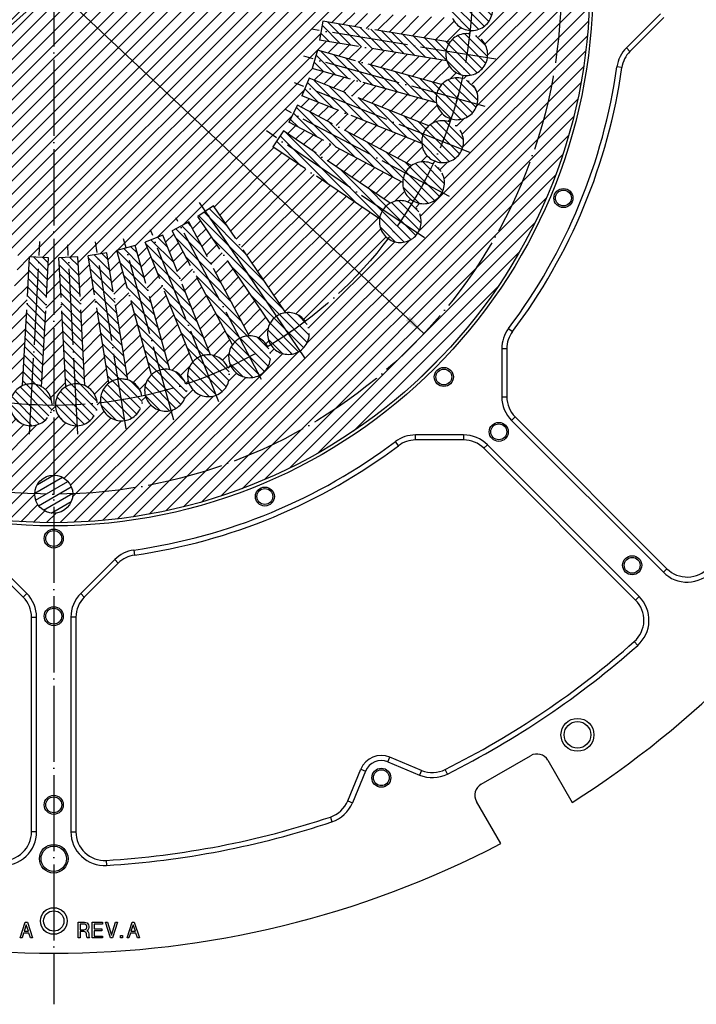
# Model space of a CAD drawing. Header units: inches. Extents: x -343 to 520, y -275 to 283.
# Tile 37 of 42: x 235 to 341, y -53 to 102. Entities that reach past the tile are written whole.
import ezdxf

# ---------------------------------------------------------------- set-up
doc = ezdxf.new("R2010")
doc.units = ezdxf.units.IN
doc.linetypes.add('DOT_CENTER', pattern=[14, 12, -1, 0, -1])
doc.layers.add('1', color=7, linetype='Continuous')
doc.styles.add('CONVERTER_11', font='txt.shx', dxfattribs={"width": 0.9})
doc.styles.add('CONVERTER_12', font='txt.shx', dxfattribs={"width": 0.63})
pattern_1 = [(135, (0, 0), (-0.7071068, -0.7071068), [])]

# ---------------------------------------------------------------- blocks, each defined once
blk = doc.blocks.new('*D163')
at = {"layer": '1', "color": 3, "linetype": 'Continuous'}
for p, q in [((221.2, 124.61), (181.61, 161.68)), ((298.39, 52.32), (225.86, 120.24))]:
    blk.add_line(p, q, dxfattribs=at)
at = {"layer": '1', "color": 3}
for points in [[(184.48, 159.63), (183.85, 158.95), (181.61, 161.68)], [(295.52, 54.37), (296.15, 55.05), (298.39, 52.32)]]:
    blk.add_solid(points, dxfattribs=at)
at = {"layer": '1', "color": 3, "insert": (219.72, 120.92), "char_height": 3, "attachment_point": 7, "rotation": 0.0001, "line_spacing_factor": 0.60024, "style": 'CONVERTER_11'}
blk.add_mtext('\\C3;{\\Fgdt;n}\\C3;160', dxfattribs=at)
blk = doc.blocks.new('probecard_stiffener_1__3', base_point=(87.6, -45.4))
at = {"layer": '1', "linetype": 'Continuous'}
h = blk.add_hatch(dxfattribs=at)
h.set_pattern_fill('_USER', color=1, scale=1.5, angle=45, pattern_type=0)
h.set_pattern_definition([(45, (0, 0), (-1.06066, 1.06066), [])])
edge = h.paths.add_edge_path()
edge.add_arc((240, 107), 84.5, 0, 360)
h.paths.add_polyline_path([(218.581, 120.623), (228.481, 120.623), (228.481, 124.223), (218.581, 124.223)], flags=16)
h.paths.add_polyline_path([(212.72, 172.265), (223.324, 175.744), (221.865, 180.19), (211.261, 176.712)], flags=16)
h.paths.add_polyline_path([(252.329, 175.074), (259.962, 178.893), (258.19, 182.435), (250.557, 178.615)], flags=16)
edge = h.paths.add_edge_path(flags=16)
edge.add_arc((240, 27), 3, 0, 360)
edge = h.paths.add_edge_path(flags=16)
edge.add_arc((183.431, 50.431), 3, 0, 360)
edge = h.paths.add_edge_path(flags=16)
edge.add_arc((160, 107), 3, 0, 360)
edge = h.paths.add_edge_path(flags=16)
edge.add_arc((178.677, 82.597), 3.3, 0, 360)
edge = h.paths.add_edge_path(flags=16)
edge.add_arc((176.4, 89.362), 3.3, 0, 360)
edge = h.paths.add_edge_path(flags=16)
edge.add_arc((320, 107), 3, 0, 360)
edge = h.paths.add_edge_path(flags=16)
edge.add_arc((240, 187), 3, 0, 360)
edge = h.paths.add_edge_path(flags=16)
edge.add_arc((296.569, 163.569), 3, 0, 360)
edge = h.paths.add_edge_path(flags=16)
edge.add_line((203.775, 129.715), (205.457, 132.199))
edge.add_line((205.457, 132.199), (188.623, 143.596))
edge.add_arc((185.348, 144.002), 3.3, 352.93569, 658.86431)
edge.add_line((186.941, 141.112), (203.775, 129.715))
edge = h.paths.add_edge_path(flags=16)
edge.add_line((201.534, 125.669), (202.938, 128.321))
edge.add_line((202.938, 128.321), (184.971, 137.834))
edge.add_arc((181.671, 137.883), 3.3, 359.13569, 665.06431)
edge.add_line((183.567, 135.182), (201.534, 125.669))
edge = h.paths.add_edge_path(flags=16)
edge.add_line((199.743, 121.406), (200.852, 124.193))
edge.add_line((200.852, 124.193), (181.963, 131.71))
edge.add_arc((178.677, 131.403), 3.3, 5.33569, 311.26431)
edge.add_line((180.854, 128.923), (199.743, 121.406))
edge = h.paths.add_edge_path(flags=16)
edge.add_line((198.422, 116.974), (199.224, 119.865))
edge.add_line((199.224, 119.865), (179.634, 125.298))
edge.add_arc((176.4, 124.638), 3.3, 11.53569, 317.46431)
edge.add_line((178.832, 122.407), (198.422, 116.974))
edge = h.paths.add_edge_path(flags=16)
edge.add_line((197.588, 112.425), (198.073, 115.386))
edge.add_line((198.073, 115.386), (178.011, 118.671))
edge.add_arc((174.868, 117.666), 3.3, 17.73569, 323.66431)
edge.add_line((177.526, 115.711), (197.588, 112.425))
edge = h.paths.add_edge_path(flags=16)
edge.add_line((197.25, 107.813), (197.413, 110.809))
edge.add_line((197.413, 110.809), (177.113, 111.908))
edge.add_arc((174.097, 110.569), 3.3, 23.93569, 329.86431)
edge.add_line((176.951, 108.912), (197.25, 107.813))
edge = h.paths.add_edge_path(flags=16)
edge.add_line((197.413, 103.191), (197.25, 106.187))
edge.add_line((197.25, 106.187), (176.951, 105.088))
edge.add_arc((174.097, 103.431), 3.3, 30.13569, 336.06431)
edge.add_line((177.113, 102.092), (197.413, 103.191))
edge = h.paths.add_edge_path(flags=16)
edge.add_line((198.073, 98.614), (197.588, 101.575))
edge.add_line((197.588, 101.575), (177.526, 98.289))
edge.add_arc((174.868, 96.334), 3.3, 36.33569, 342.26431)
edge.add_line((178.011, 95.329), (198.073, 98.614))
edge = h.paths.add_edge_path(flags=16)
edge.add_line((199.224, 94.135), (198.422, 97.026))
edge.add_line((198.422, 97.026), (178.832, 91.593))
edge.add_arc((176.4, 89.362), 3.3, 42.53569, 348.46431)
edge.add_line((179.634, 88.702), (199.224, 94.135))
edge = h.paths.add_edge_path(flags=16)
edge.add_line((200.852, 89.807), (199.743, 92.594))
edge.add_line((199.743, 92.594), (180.854, 85.077))
edge.add_arc((178.677, 82.597), 3.3, 48.73569, 354.66431)
edge.add_line((181.963, 82.29), (200.852, 89.807))
edge = h.paths.add_edge_path(flags=16)
edge.add_line((202.938, 85.679), (201.534, 88.331))
edge.add_line((201.534, 88.331), (183.567, 78.818))
edge.add_arc((181.671, 76.117), 3.3, 54.93569, 360.86431)
edge.add_line((184.971, 76.166), (202.938, 85.679))
edge = h.paths.add_edge_path(flags=16)
edge.add_line((205.457, 81.801), (203.775, 84.285))
edge.add_line((203.775, 84.285), (186.941, 72.888))
edge.add_arc((185.348, 69.998), 3.3, 61.13569, 367.06431)
edge.add_line((188.623, 70.404), (205.457, 81.801))
edge = h.paths.add_edge_path(flags=16)
edge.add_line((217.285, 70.775), (214.801, 72.457))
edge.add_line((214.801, 72.457), (203.404, 55.623))
edge.add_arc((202.998, 52.348), 3.3, 82.93569, 388.86431)
edge.add_line((205.888, 53.941), (217.285, 70.775))
edge = h.paths.add_edge_path(flags=16)
edge.add_line((221.331, 68.534), (218.679, 69.938))
edge.add_line((218.679, 69.938), (209.166, 51.971))
edge.add_arc((209.117, 48.671), 3.3, 89.13569, 395.06431)
edge.add_line((211.818, 50.567), (221.331, 68.534))
edge = h.paths.add_edge_path(flags=16)
edge.add_line((214.801, 141.543), (217.285, 143.225))
edge.add_line((217.285, 143.225), (205.888, 160.059))
edge.add_arc((202.998, 161.652), 3.3, 331.13569, 637.06431)
edge.add_line((203.404, 158.377), (214.801, 141.543))
edge = h.paths.add_edge_path(flags=16)
edge.add_line((218.679, 144.062), (221.331, 145.466))
edge.add_line((221.331, 145.466), (211.818, 163.433))
edge.add_arc((209.117, 165.329), 3.3, 324.93569, 630.86431)
edge.add_line((209.166, 162.029), (218.679, 144.062))
edge = h.paths.add_edge_path(flags=16)
edge.add_line((222.807, 146.148), (225.594, 147.257))
edge.add_line((225.594, 147.257), (218.077, 166.146))
edge.add_arc((215.597, 168.323), 3.3, 318.73569, 624.66431)
edge.add_line((215.29, 165.037), (222.807, 146.148))
edge = h.paths.add_edge_path(flags=16)
edge.add_line((227.135, 147.776), (230.026, 148.578))
edge.add_line((230.026, 148.578), (224.593, 168.168))
edge.add_arc((222.362, 170.6), 3.3, 312.53569, 618.46431)
edge.add_line((221.702, 167.366), (227.135, 147.776))
edge = h.paths.add_edge_path(flags=16)
edge.add_line((231.614, 148.927), (234.575, 149.412))
edge.add_line((234.575, 149.412), (231.289, 169.474))
edge.add_arc((229.334, 172.132), 3.3, 306.33569, 612.26431)
edge.add_line((228.329, 168.989), (231.614, 148.927))
edge = h.paths.add_edge_path(flags=16)
edge.add_line((236.191, 149.587), (235.092, 169.887))
edge.add_arc((236.431, 172.903), 3.3, -59.86431, 246.06431, ccw=False)
edge.add_line((238.088, 170.049), (239.187, 149.75))
edge.add_line((239.187, 149.75), (236.191, 149.587))
edge = h.paths.add_edge_path(flags=16)
edge.add_line((243.025, 125.864), (242.525, 125.891))
edge.add_line((242.525, 125.891), (243.809, 149.587))
edge.add_line((243.809, 149.587), (244.908, 169.887))
edge.add_arc((243.569, 172.903), 3.3, 293.93569, 599.86431)
edge.add_line((241.912, 170.049), (240.813, 149.75))
edge.add_line((240.813, 149.75), (239.53, 126.053))
edge.add_line((239.53, 126.053), (239.03, 126.08))
edge.add_line((239.03, 126.08), (238.76, 121.088))
edge.add_line((238.76, 121.088), (239.704, 120.035))
edge.add_line((239.704, 120.035), (241.702, 119.927))
edge.add_line((241.702, 119.927), (242.754, 120.871))
edge.add_line((242.754, 120.871), (243.025, 125.864))
edge = h.paths.add_edge_path(flags=16)
edge.add_arc((250.666, 172.132), 3.3, 287.73569, 593.66431)
edge.add_line((248.711, 169.474), (245.425, 149.412))
edge.add_line((245.425, 149.412), (248.386, 148.927))
edge.add_line((248.386, 148.927), (251.671, 168.989))
edge = h.paths.add_edge_path(flags=16)
edge.add_arc((257.638, 170.6), 3.3, 281.53569, 587.46431)
edge.add_line((255.407, 168.168), (249.974, 148.578))
edge.add_line((249.974, 148.578), (252.865, 147.776))
edge.add_line((252.865, 147.776), (258.298, 167.366))
edge = h.paths.add_edge_path(flags=16)
edge.add_arc((264.403, 168.323), 3.3, 275.33569, 581.26431)
edge.add_line((261.923, 166.146), (254.406, 147.257))
edge.add_line((254.406, 147.257), (257.193, 146.148))
edge.add_line((257.193, 146.148), (264.71, 165.037))
edge = h.paths.add_edge_path(flags=16)
edge.add_arc((270.883, 165.329), 3.3, 269.13569, 575.06431)
edge.add_line((268.182, 163.433), (258.669, 145.466))
edge.add_line((258.669, 145.466), (261.321, 144.062))
edge.add_line((261.321, 144.062), (270.834, 162.029))
edge = h.paths.add_edge_path(flags=16)
edge.add_arc((277.002, 161.652), 3.3, 262.93569, 568.86431)
edge.add_line((274.112, 160.059), (262.715, 143.225))
edge.add_line((262.715, 143.225), (265.199, 141.543))
edge.add_line((265.199, 141.543), (276.596, 158.377))
edge = h.paths.add_edge_path(flags=16)
edge.add_line((225.594, 66.743), (222.807, 67.852))
edge.add_line((222.807, 67.852), (215.29, 48.963))
edge.add_arc((215.597, 45.677), 3.3, 95.33569, 401.26431)
edge.add_line((218.077, 47.854), (225.594, 66.743))
edge = h.paths.add_edge_path(flags=16)
edge.add_line((224.593, 45.832), (230.026, 65.422))
edge.add_line((230.026, 65.422), (227.135, 66.224))
edge.add_line((227.135, 66.224), (221.702, 46.634))
edge.add_arc((222.362, 43.4), 3.3, 101.53569, 407.46431)
edge = h.paths.add_edge_path(flags=16)
edge.add_line((231.289, 44.526), (234.575, 64.588))
edge.add_line((234.575, 64.588), (231.614, 65.073))
edge.add_line((231.614, 65.073), (228.329, 45.011))
edge.add_arc((229.334, 41.868), 3.3, 107.73569, 413.66431)
edge = h.paths.add_edge_path(flags=16)
edge.add_line((238.088, 43.951), (239.187, 64.25))
edge.add_line((239.187, 64.25), (236.191, 64.413))
edge.add_line((236.191, 64.413), (235.092, 44.113))
edge.add_arc((236.431, 41.097), 3.3, 113.93569, 419.86431)
edge = h.paths.add_edge_path(flags=16)
edge.add_line((244.908, 44.113), (243.809, 64.413))
edge.add_line((243.809, 64.413), (240.813, 64.25))
edge.add_line((240.813, 64.25), (241.912, 43.951))
edge.add_arc((243.569, 41.097), 3.3, 120.13569, 426.06431)
edge = h.paths.add_edge_path(flags=16)
edge.add_line((251.671, 45.011), (248.386, 65.073))
edge.add_line((248.386, 65.073), (245.425, 64.588))
edge.add_line((245.425, 64.588), (248.711, 44.526))
edge.add_arc((250.666, 41.868), 3.3, 126.33569, 432.26431)
edge = h.paths.add_edge_path(flags=16)
edge.add_line((258.298, 46.634), (252.865, 66.224))
edge.add_line((252.865, 66.224), (249.974, 65.422))
edge.add_line((249.974, 65.422), (255.407, 45.832))
edge.add_arc((257.638, 43.4), 3.3, 132.53569, 438.46431)
edge = h.paths.add_edge_path(flags=16)
edge.add_arc((264.403, 45.677), 3.3, 138.73569, 444.66431)
edge.add_line((264.71, 48.963), (257.193, 67.852))
edge.add_line((257.193, 67.852), (254.406, 66.743))
edge.add_line((254.406, 66.743), (261.923, 47.854))
edge = h.paths.add_edge_path(flags=16)
edge.add_arc((270.883, 48.671), 3.3, 144.93569, 450.86431)
edge.add_line((270.834, 51.971), (261.321, 69.938))
edge.add_line((261.321, 69.938), (258.669, 68.534))
edge.add_line((258.669, 68.534), (268.182, 50.567))
edge = h.paths.add_edge_path(flags=16)
edge.add_arc((277.002, 52.348), 3.3, 151.13569, 457.06431)
edge.add_line((276.596, 55.623), (265.199, 72.457))
edge.add_line((265.199, 72.457), (262.715, 70.775))
edge.add_line((262.715, 70.775), (274.112, 53.941))
edge = h.paths.add_edge_path(flags=16)
edge.add_arc((294.652, 69.998), 3.3, 172.93569, 478.86431)
edge.add_line((293.059, 72.888), (276.225, 84.285))
edge.add_line((276.225, 84.285), (274.543, 81.801))
edge.add_line((274.543, 81.801), (291.377, 70.404))
edge = h.paths.add_edge_path(flags=16)
edge.add_arc((298.329, 76.117), 3.3, 179.13569, 485.06431)
edge.add_line((296.433, 78.818), (278.466, 88.331))
edge.add_line((278.466, 88.331), (277.062, 85.679))
edge.add_line((277.062, 85.679), (295.029, 76.166))
edge = h.paths.add_edge_path(flags=16)
edge.add_arc((301.323, 82.597), 3.3, 185.33569, 491.26431)
edge.add_line((299.146, 85.077), (280.257, 92.594))
edge.add_line((280.257, 92.594), (279.148, 89.807))
edge.add_line((279.148, 89.807), (298.037, 82.29))
edge = h.paths.add_edge_path(flags=16)
edge.add_arc((303.6, 89.362), 3.3, 191.53569, 497.46431)
edge.add_line((301.168, 91.593), (281.578, 97.026))
edge.add_line((281.578, 97.026), (280.776, 94.135))
edge.add_line((280.776, 94.135), (300.366, 88.702))
edge = h.paths.add_edge_path(flags=16)
edge.add_arc((305.132, 96.334), 3.3, 197.73569, 503.66431)
edge.add_line((302.474, 98.289), (282.412, 101.575))
edge.add_line((282.412, 101.575), (281.927, 98.614))
edge.add_line((281.927, 98.614), (301.989, 95.329))
edge = h.paths.add_edge_path(flags=16)
edge.add_arc((305.903, 103.431), 3.3, 203.93569, 509.86431)
edge.add_line((303.049, 105.088), (282.75, 106.187))
edge.add_line((282.75, 106.187), (282.587, 103.191))
edge.add_line((282.587, 103.191), (302.887, 102.092))
edge = h.paths.add_edge_path(flags=16)
edge.add_arc((305.903, 110.569), 3.3, 210.13569, 516.06431)
edge.add_line((302.887, 111.908), (282.587, 110.809))
edge.add_line((282.587, 110.809), (282.75, 107.813))
edge.add_line((282.75, 107.813), (303.049, 108.912))
edge = h.paths.add_edge_path(flags=16)
edge.add_arc((305.132, 117.666), 3.3, 216.33569, 522.26431)
edge.add_line((301.989, 118.671), (281.927, 115.386))
edge.add_line((281.927, 115.386), (282.412, 112.425))
edge.add_line((282.412, 112.425), (302.474, 115.711))
edge = h.paths.add_edge_path(flags=16)
edge.add_arc((303.6, 124.638), 3.3, 222.53569, 528.46431)
edge.add_line((300.366, 125.298), (280.776, 119.865))
edge.add_line((280.776, 119.865), (281.578, 116.974))
edge.add_line((281.578, 116.974), (301.168, 122.407))
edge = h.paths.add_edge_path(flags=16)
edge.add_arc((301.323, 131.403), 3.3, 228.73569, 534.66431)
edge.add_line((298.037, 131.71), (279.148, 124.193))
edge.add_line((279.148, 124.193), (280.257, 121.406))
edge.add_line((280.257, 121.406), (299.146, 128.923))
edge = h.paths.add_edge_path(flags=16)
edge.add_arc((298.329, 137.883), 3.3, 234.93569, 540.86431)
edge.add_line((295.029, 137.834), (277.062, 128.321))
edge.add_line((277.062, 128.321), (278.466, 125.669))
edge.add_line((278.466, 125.669), (296.433, 135.182))
edge = h.paths.add_edge_path(flags=16)
edge.add_arc((294.652, 144.002), 3.3, 241.13569, 547.06431)
edge.add_line((291.377, 143.596), (274.543, 132.199))
edge.add_line((274.543, 132.199), (276.225, 129.715))
edge.add_line((276.225, 129.715), (293.059, 141.112))
h = blk.add_hatch(dxfattribs=at)
h.set_pattern_fill('_USER', color=1, angle=135, pattern_type=0)
h.set_pattern_definition(pattern_1)
edge = h.paths.add_edge_path()
edge.add_arc((305.903, 103.431), 3.3, 149.86431, 203.93569)
edge.add_arc((305.903, 103.431), 3.3, 203.93569, 509.86431)
h = blk.add_hatch(dxfattribs=at)
h.set_pattern_fill('_USER', color=1, angle=135, pattern_type=0)
h.set_pattern_definition(pattern_1)
edge = h.paths.add_edge_path()
edge.add_arc((305.132, 96.334), 3.3, 143.66431, 197.73569)
edge.add_line((301.989, 95.329), (281.927, 98.614))
edge.add_line((281.927, 98.614), (282.412, 101.575))
edge.add_line((282.412, 101.575), (302.474, 98.289))
h = blk.add_hatch(dxfattribs=at)
h.set_pattern_fill('_USER', color=1, angle=135, pattern_type=0)
h.set_pattern_definition(pattern_1)
edge = h.paths.add_edge_path()
edge.add_arc((305.132, 96.334), 3.3, 143.66431, 197.73569)
edge.add_arc((305.132, 96.334), 3.3, 197.73569, 503.66431)
h = blk.add_hatch(dxfattribs=at)
h.set_pattern_fill('_USER', color=1, angle=135, pattern_type=0)
h.set_pattern_definition(pattern_1)
edge = h.paths.add_edge_path()
edge.add_arc((303.6, 89.362), 3.3, 137.46431, 191.53569)
edge.add_line((300.366, 88.702), (280.776, 94.135))
edge.add_line((280.776, 94.135), (281.578, 97.026))
edge.add_line((281.578, 97.026), (301.168, 91.593))
h = blk.add_hatch(dxfattribs=at)
h.set_pattern_fill('_USER', color=1, angle=135, pattern_type=0)
h.set_pattern_definition(pattern_1)
edge = h.paths.add_edge_path()
edge.add_arc((301.323, 82.597), 3.3, 131.26431, 185.33569)
edge.add_line((298.037, 82.29), (279.148, 89.807))
edge.add_line((279.148, 89.807), (280.257, 92.594))
edge.add_line((280.257, 92.594), (299.146, 85.077))
h = blk.add_hatch(dxfattribs=at)
h.set_pattern_fill('_USER', color=1, angle=135, pattern_type=0)
h.set_pattern_definition(pattern_1)
edge = h.paths.add_edge_path()
edge.add_arc((303.6, 89.362), 3.3, 137.46431, 191.53569)
edge.add_arc((303.6, 89.362), 3.3, 191.53569, 497.46431)
h = blk.add_hatch(dxfattribs=at)
h.set_pattern_fill('_USER', color=1, angle=135, pattern_type=0)
h.set_pattern_definition(pattern_1)
edge = h.paths.add_edge_path()
edge.add_arc((298.329, 76.117), 3.3, 125.06431, 179.13569)
edge.add_line((295.029, 76.166), (277.062, 85.679))
edge.add_line((277.062, 85.679), (278.466, 88.331))
edge.add_line((278.466, 88.331), (296.433, 78.818))
h = blk.add_hatch(dxfattribs=at)
h.set_pattern_fill('_USER', color=1, angle=135, pattern_type=0)
h.set_pattern_definition(pattern_1)
edge = h.paths.add_edge_path()
edge.add_arc((301.323, 82.597), 3.3, 131.26431, 185.33569)
edge.add_arc((301.323, 82.597), 3.3, 185.33569, 491.26431)
h = blk.add_hatch(dxfattribs=at)
h.set_pattern_fill('_USER', color=1, angle=135, pattern_type=0)
h.set_pattern_definition(pattern_1)
edge = h.paths.add_edge_path()
edge.add_arc((294.652, 69.998), 3.3, 118.86431, 172.93569)
edge.add_line((291.377, 70.404), (274.543, 81.801))
edge.add_line((274.543, 81.801), (276.225, 84.285))
edge.add_line((276.225, 84.285), (293.059, 72.888))
h = blk.add_hatch(dxfattribs=at)
h.set_pattern_fill('_USER', color=1, angle=135, pattern_type=0)
h.set_pattern_definition(pattern_1)
edge = h.paths.add_edge_path()
edge.add_arc((298.329, 76.117), 3.3, 125.06431, 179.13569)
edge.add_arc((298.329, 76.117), 3.3, 179.13569, 485.06431)
h = blk.add_hatch(dxfattribs=at)
h.set_pattern_fill('_USER', color=1, angle=135, pattern_type=0)
h.set_pattern_definition(pattern_1)
edge = h.paths.add_edge_path()
edge.add_arc((294.652, 69.998), 3.3, 118.86431, 172.93569)
edge.add_arc((294.652, 69.998), 3.3, 172.93569, 478.86431)
h = blk.add_hatch(dxfattribs=at)
h.set_pattern_fill('_USER', color=1, angle=135, pattern_type=0)
h.set_pattern_definition(pattern_1)
edge = h.paths.add_edge_path()
edge.add_arc((277.002, 52.348), 3.3, 97.06431, 151.13569)
edge.add_line((274.112, 53.941), (262.715, 70.775))
edge.add_line((262.715, 70.775), (265.199, 72.457))
edge.add_line((265.199, 72.457), (276.596, 55.623))
h = blk.add_hatch(dxfattribs=at)
h.set_pattern_fill('_USER', color=1, angle=135, pattern_type=0)
h.set_pattern_definition(pattern_1)
edge = h.paths.add_edge_path()
edge.add_arc((270.883, 48.671), 3.3, 90.86431, 144.93569)
edge.add_line((268.182, 50.567), (258.669, 68.534))
edge.add_line((258.669, 68.534), (261.321, 69.938))
edge.add_line((261.321, 69.938), (270.834, 51.971))
h = blk.add_hatch(dxfattribs=at)
h.set_pattern_fill('_USER', color=1, angle=135, pattern_type=0)
h.set_pattern_definition(pattern_1)
edge = h.paths.add_edge_path()
edge.add_arc((264.403, 45.677), 3.3, 84.66431, 138.73569)
edge.add_line((261.923, 47.854), (254.406, 66.743))
edge.add_line((254.406, 66.743), (257.193, 67.852))
edge.add_line((257.193, 67.852), (264.71, 48.963))
h = blk.add_hatch(dxfattribs=at)
h.set_pattern_fill('_USER', color=1, angle=135, pattern_type=0)
h.set_pattern_definition(pattern_1)
edge = h.paths.add_edge_path()
edge.add_arc((257.638, 43.4), 3.3, 78.46431, 132.53569)
edge.add_line((255.407, 45.832), (249.974, 65.422))
edge.add_line((249.974, 65.422), (252.865, 66.224))
edge.add_line((252.865, 66.224), (258.298, 46.634))
h = blk.add_hatch(dxfattribs=at)
h.set_pattern_fill('_USER', color=1, angle=135, pattern_type=0)
h.set_pattern_definition(pattern_1)
edge = h.paths.add_edge_path()
edge.add_line((236.191, 64.413), (235.092, 44.113))
edge.add_arc((236.431, 41.097), 3.3, 59.86431, 113.93569, ccw=False)
edge.add_line((238.088, 43.951), (239.187, 64.25))
edge.add_line((239.187, 64.25), (236.191, 64.413))
h = blk.add_hatch(dxfattribs=at)
h.set_pattern_fill('_USER', color=1, angle=135, pattern_type=0)
h.set_pattern_definition(pattern_1)
edge = h.paths.add_edge_path()
edge.add_line((240.813, 64.25), (241.912, 43.951))
edge.add_arc((243.569, 41.097), 3.3, 66.06431, 120.13569, ccw=False)
edge.add_line((244.908, 44.113), (243.809, 64.413))
edge.add_line((243.809, 64.413), (240.813, 64.25))
h = blk.add_hatch(dxfattribs=at)
h.set_pattern_fill('_USER', color=1, angle=135, pattern_type=0)
h.set_pattern_definition(pattern_1)
edge = h.paths.add_edge_path()
edge.add_arc((250.666, 41.868), 3.3, 72.26431, 126.33569)
edge.add_line((248.711, 44.526), (245.425, 64.588))
edge.add_line((245.425, 64.588), (248.386, 65.073))
edge.add_line((248.386, 65.073), (251.671, 45.011))
h = blk.add_hatch(dxfattribs=at)
h.set_pattern_fill('_USER', color=1, angle=135, pattern_type=0)
h.set_pattern_definition(pattern_1)
edge = h.paths.add_edge_path()
edge.add_arc((277.002, 52.348), 3.3, 97.06431, 151.13569)
edge.add_arc((277.002, 52.348), 3.3, 151.13569, 457.06431)
h = blk.add_hatch(dxfattribs=at)
h.set_pattern_fill('_USER', color=1, angle=135, pattern_type=0)
h.set_pattern_definition(pattern_1)
edge = h.paths.add_edge_path()
edge.add_arc((270.883, 48.671), 3.3, 90.86431, 144.93569)
edge.add_arc((270.883, 48.671), 3.3, 144.93569, 450.86431)
h = blk.add_hatch(dxfattribs=at)
h.set_pattern_fill('_USER', color=1, angle=135, pattern_type=0)
h.set_pattern_definition(pattern_1)
edge = h.paths.add_edge_path()
edge.add_arc((264.403, 45.677), 3.3, 84.66431, 138.73569)
edge.add_arc((264.403, 45.677), 3.3, 138.73569, 444.66431)
h = blk.add_hatch(dxfattribs=at)
h.set_pattern_fill('_USER', color=1, angle=135, pattern_type=0)
h.set_pattern_definition(pattern_1)
edge = h.paths.add_edge_path()
edge.add_arc((257.638, 43.4), 3.3, 132.53569, 438.46431)
edge.add_arc((257.638, 43.4), 3.3, 78.46431, 132.53569)
h = blk.add_hatch(dxfattribs=at)
h.set_pattern_fill('_USER', color=1, angle=135, pattern_type=0)
h.set_pattern_definition(pattern_1)
edge = h.paths.add_edge_path()
edge.add_arc((250.666, 41.868), 3.3, 126.33569, 432.26431)
edge.add_arc((250.666, 41.868), 3.3, 72.26431, 126.33569)
h = blk.add_hatch(dxfattribs=at)
h.set_pattern_fill('_USER', color=1, angle=135, pattern_type=0)
h.set_pattern_definition(pattern_1)
edge = h.paths.add_edge_path()
edge.add_arc((236.431, 41.097), 3.3, 113.93569, 419.86431)
edge.add_arc((236.431, 41.097), 3.3, 59.86431, 113.93569)
h = blk.add_hatch(dxfattribs=at)
h.set_pattern_fill('_USER', color=1, angle=135, pattern_type=0)
h.set_pattern_definition(pattern_1)
edge = h.paths.add_edge_path()
edge.add_arc((243.569, 41.097), 3.3, 66.06431, 120.13569)
edge.add_arc((243.569, 41.097), 3.3, 120.13569, 426.06431)
h = blk.add_hatch(dxfattribs=at)
h.set_pattern_fill('_USER', color=1, angle=30, pattern_type=0)
h.set_pattern_definition([(30, (0, 0), (-0.5, 0.8660254), [])])
edge = h.paths.add_edge_path()
edge.add_arc((240, 27), 3, 0, 360)
edge = h.paths.add_edge_path(flags=16)
edge.add_arc((240, 27), 0.05, 0, 360)
at = {"color": 7, "linetype": 'Continuous'}
for p, q in [((335.666, 102.748), (330.309, 97.39)), ((336.232, 102.182), (330.874, 96.824)), ((310.653, 49.938), (310.653, 42.361)), ((311.453, 49.938), (311.453, 42.361)), ((312.771, 39.179), (336.704, 15.246)), ((336.138, 14.68), (312.205, 38.613)), ((304.639, 36.347), (297.062, 36.347)), ((304.639, 35.547), (297.062, 35.547)), ((331.754, 10.296), (307.821, 34.229)), ((332.32, 10.862), (308.387, 34.795)), ((235.182, 10.768), (229.824, 16.126)), ((235.748, 11.334), (230.39, 16.691)), ((249.61, 16.691), (244.252, 11.334)), ((250.176, 16.126), (244.818, 10.768)), ((236.5, -26.26), (236.5, 7.586)), ((237.3, -26.26), (237.3, 7.586)), ((242.7, 7.586), (242.7, -26.26)), ((243.5, 7.586), (243.5, -26.26)), ((292.696, -15.229), (297.687, -17.297)), ((297.993, -16.558), (293.002, -14.49)), ((307.403, -18.745), (315.197, -14.245)), ((317.929, -14.977), (321.76, -21.612)), ((286.361, -21.375), (288.429, -16.384)), ((289.168, -16.69), (287.1, -21.682)), ((310.501, -28.112), (306.671, -21.477)), ((234.686, -43), (235.502, -40.5)), ((235.67, -40.938), (235.333, -41.938)), ((235.502, -40.5), (235.839, -40.5)), ((236.036, -41.938), (235.67, -40.938)), ((235.839, -40.5), (236.655, -43)), ((243.877, -43), (243.877, -40.5)), ((243.877, -40.5), (244.861, -40.5)), ((244.186, -40.812), (244.186, -41.687)), ((244.777, -40.812), (244.186, -40.812)), ((244.186, -41.687), (244.777, -41.687)), ((244.946, -40.844), (244.777, -40.812)), ((244.777, -41.687), (244.946, -41.656)), ((244.861, -40.5), (245.086, -40.531)), ((245.086, -40.906), (244.946, -40.844)), ((244.946, -41.656), (245.086, -41.594)), ((245.086, -40.531), (245.255, -40.625)), ((245.171, -41), (245.086, -40.906)), ((245.086, -41.594), (245.171, -41.5)), ((245.227, -41.156), (245.171, -41)), ((245.171, -41.5), (245.227, -41.344)), ((245.227, -41.344), (245.227, -41.156)), ((245.368, -41.75), (245.227, -41.844)), ((245.227, -41.844), (245.368, -41.938)), ((245.255, -40.625), (245.368, -40.75)), ((245.368, -40.75), (245.48, -40.938)), ((245.48, -41.562), (245.368, -41.75)), ((245.48, -40.938), (245.508, -41.156)), ((245.508, -41.344), (245.48, -41.562)), ((245.508, -41.156), (245.508, -41.344)), ((246.071, -43), (246.071, -40.5)), ((246.071, -40.5), (247.674, -40.5)), ((246.38, -40.812), (246.38, -41.562)), ((247.674, -40.812), (246.38, -40.812)), ((246.38, -41.562), (247.561, -41.562)), ((247.561, -41.875), (246.38, -41.875)), ((246.38, -41.875), (246.38, -42.687)), ((247.561, -41.562), (247.561, -41.875)), ((247.674, -40.5), (247.674, -40.812)), ((248.94, -43), (248.152, -40.5)), ((248.152, -40.5), (248.461, -40.5)), ((248.461, -40.5), (249.108, -42.531)), ((249.108, -42.531), (249.755, -40.5)), ((250.065, -40.5), (249.277, -43)), ((249.755, -40.5), (250.065, -40.5)), ((251.555, -43), (252.371, -40.5)), ((252.54, -40.938), (252.174, -41.938)), ((252.371, -40.5), (252.709, -40.5)), ((252.877, -41.938), (252.54, -40.938)), ((252.709, -40.5), (253.524, -43)), ((234.995, -43), (234.686, -43)), ((235.248, -42.25), (234.995, -43)), ((236.092, -42.25), (235.248, -42.25)), ((235.333, -41.938), (236.036, -41.938)), ((236.345, -43), (236.092, -42.25)), ((236.655, -43), (236.345, -43)), ((244.186, -43), (243.877, -43)), ((244.186, -42), (244.186, -43)), ((244.721, -42), (244.186, -42)), ((244.89, -42.031), (244.721, -42)), ((245.03, -42.094), (244.89, -42.031)), ((245.115, -42.188), (245.03, -42.094)), ((245.171, -42.344), (245.115, -42.188)), ((245.171, -42.531), (245.171, -42.344)), ((245.199, -42.781), (245.171, -42.531)), ((245.255, -43), (245.199, -42.781)), ((245.621, -43), (245.255, -43)), ((245.368, -41.938), (245.48, -42.125)), ((245.48, -42.125), (245.508, -42.344)), ((245.508, -42.344), (245.508, -42.531)), ((245.508, -42.531), (245.536, -42.75)), ((245.536, -42.75), (245.621, -43)), ((247.702, -43), (246.071, -43)), ((246.38, -42.687), (247.702, -42.687)), ((247.702, -42.687), (247.702, -43)), ((249.277, -43), (248.94, -43)), ((250.515, -43), (250.515, -42.625)), ((250.515, -42.625), (250.852, -42.625)), ((250.852, -43), (250.515, -43)), ((250.852, -42.625), (250.852, -43)), ((251.865, -43), (251.555, -43)), ((252.118, -42.25), (251.865, -43)), ((252.962, -42.25), (252.118, -42.25)), ((252.174, -41.938), (252.877, -41.938)), ((253.215, -43), (252.962, -42.25)), ((253.524, -43), (253.215, -43))]:
    blk.add_line(p, q, dxfattribs=at)
at = {"color": 1, "linetype": 'Continuous'}
for p, q in [((330.309, 97.39), (330.874, 96.824)), ((329.601, 94.275), (328.809, 94.387)), ((311.716, 53.121), (312.355, 52.641)), ((311.453, 49.938), (310.653, 49.938)), ((310.653, 42.361), (311.453, 42.361)), ((312.771, 39.179), (312.205, 38.613)), ((297.062, 35.547), (297.062, 36.347)), ((304.639, 36.347), (304.639, 35.547)), ((294.359, 34.645), (293.879, 35.284)), ((308.387, 34.795), (307.821, 34.229)), ((252.613, 18.191), (252.725, 17.399)), ((250.176, 16.126), (249.61, 16.691)), ((336.138, 14.68), (336.704, 15.246)), ((235.748, 11.334), (235.182, 10.768)), ((244.252, 11.334), (244.818, 10.768)), ((331.754, 10.296), (332.32, 10.862)), ((236.5, 7.586), (237.3, 7.586)), ((243.5, 7.586), (242.7, 7.586)), ((331.558, 3.747), (332.089, 3.149)), ((292.696, -15.229), (293.002, -14.49)), ((288.429, -16.384), (289.168, -16.69)), ((297.993, -16.558), (297.687, -17.297)), ((302.086, -17.14), (301.728, -16.425)), ((286.361, -21.375), (287.1, -21.682)), ((283.626, -23.923), (283.879, -24.682)), ((237.3, -26.26), (236.5, -26.26)), ((242.7, -26.26), (243.5, -26.26)), ((248.27, -30.752), (248.318, -31.551))]:
    blk.add_line(p, q, dxfattribs=at)
at = {"color": 7, "linetype": 'Continuous'}
for centre, radius in [((240, 107), 85), ((240, 107), 84.5), ((320.378, 73.707), 1.5), ((320.378, 73.707), 1.25), ((301.518, 45.482), 1.5), ((301.518, 45.482), 1.25), ((310.18, 36.82), 1.5), ((310.18, 36.82), 1.25), ((240, 27), 3), ((273.293, 26.622), 1.5), ((273.293, 26.622), 1.25), ((240, 20), 1.5), ((240, 20), 1.25), ((331.217, 15.783), 1.5), ((331.217, 15.783), 1.25), ((240, 7.75), 1.5), ((240, 7.75), 1.25), ((322.595, -10.958), 2.6), ((322.595, -10.958), 2.1), ((291.662, -17.724), 1.5), ((291.662, -17.724), 1.25), ((240, -22), 1.5), ((240, -22), 1.25), ((240, -30.5), 2.25), ((240, -30.5), 2), ((240, -40.32), 2.1), ((240, -40.32), 1.6)]:
    blk.add_circle(centre, radius, dxfattribs=at)
at = {"color": 1, "linetype": 'Continuous'}
blk.add_circle((240, 27), 0.05, dxfattribs=at)
at = {"color": 7, "linetype": 'Continuous'}
for centre, radius, start, end in [((334.056, 93.642), 5.3, 135, 171.91696), ((334.056, 93.642), 4.5, 135, 171.91696), ((240, 107), 89.7, 323.08304, 351.91696), ((240, 107), 90.5, 323.08304, 351.91696), ((240, 107), 152.4, 302.44446, 353.55554), ((315.953, 49.938), 5.3, 143.08304, 180), ((315.953, 49.938), 4.5, 143.08304, 180), ((315.953, 42.361), 5.3, 180, 225), ((315.953, 42.361), 4.5, 180, 225), ((297.062, 31.047), 5.3, 90, 126.91696), ((304.639, 31.047), 5.3, 45, 90), ((240, 107), 89.7, 278.08304, 306.91696), ((240, 107), 90.5, 278.08304, 306.91696), ((297.062, 31.047), 4.5, 90, 126.91696), ((304.639, 31.047), 4.5, 45, 90), ((253.358, 12.944), 5.3, 98.08304, 135), ((253.358, 12.944), 4.5, 98.08304, 135), ((339.886, 18.428), 5.3, 225, 318.43551), ((339.886, 18.428), 4.5, 225, 318.43551), ((232, 7.586), 5.3, 0, 45), ((248, 7.586), 5.3, 135, 180), ((232, 7.586), 4.5, 0, 45), ((248, 7.586), 4.5, 135, 180), ((328.572, 7.114), 4.5, 311.56449, 45), ((328.572, 7.114), 5.3, 311.56449, 45), ((240, 107), 138, 296.57074, 311.56449), ((240, 107), 138.8, 296.57074, 311.56449), ((291.662, -17.724), 3.5, 67.5, 157.5), ((291.662, -17.724), 2.7, 67.5, 157.5), ((316.197, -15.977), 2, 30, 120), ((299.715, -12.4), 4.5, 247.5, 296.57074), ((299.715, -12.4), 5.3, 247.5, 296.57074), ((308.403, -20.477), 2, 120, 210), ((282.204, -19.653), 4.5, 288.42926, 337.5), ((282.204, -19.653), 5.3, 288.42926, 337.5), ((240, 107), 138, 273.43551, 288.42926), ((240, 107), 138.8, 273.43551, 288.42926), ((232, -26.26), 5.3, 266.56449, 0), ((232, -26.26), 4.5, 266.56449, 0), ((248, -26.26), 5.3, 180, 273.43551), ((248, -26.26), 4.5, 180, 273.43551), ((240, 107), 152.4, 242.44446, 297.55554)]:
    blk.add_arc(centre, radius, start, end, dxfattribs=at)
at = {"layer": '1', "color": 1, "linetype": 'DOT_CENTER'}
for p, q in [((240, 264.689), (240, -53.459)), ((282.412, 101.575), (281.927, 98.614)), ((302.474, 98.289), (282.412, 101.575)), ((309.702, 95.586), (280.659, 100.342)), ((301.989, 95.329), (281.927, 98.614)), ((281.578, 97.026), (280.776, 94.135)), ((301.168, 91.593), (281.578, 97.026)), ((305.224, 96.91), (305.057, 95.861)), ((308.061, 88.125), (279.446, 96.061)), ((300.366, 88.702), (280.776, 94.135)), ((305.625, 80.885), (277.99, 91.882)), ((280.257, 92.594), (279.148, 89.807)), ((299.146, 85.077), (280.257, 92.594)), ((298.037, 82.29), (279.148, 89.807)), ((303.742, 89.884), (303.469, 88.884)), ((302.42, 73.95), (276.545, 87.651)), ((278.466, 88.331), (277.062, 85.679)), ((296.433, 78.818), (278.466, 88.331)), ((295.029, 76.166), (277.062, 85.679)), ((298.486, 67.402), (273.53, 84.298)), ((276.225, 84.285), (274.543, 81.801)), ((293.059, 72.888), (276.225, 84.285)), ((301.534, 83.135), (301.154, 82.166)), ((291.377, 70.404), (274.543, 81.801)), ((298.592, 76.619), (298.114, 75.707)), ((279.598, 48.514), (263.008, 73.018)), ((265.199, 72.457), (262.715, 70.775)), ((276.195, 53.54), (263.116, 72.858)), ((276.596, 55.623), (265.199, 72.457)), ((261.321, 69.938), (258.669, 68.534)), ((272.782, 45.086), (259.293, 70.561)), ((270.834, 51.971), (261.321, 69.938)), ((274.112, 53.941), (262.715, 70.775)), ((295.017, 70.543), (294.459, 69.71)), ((266.036, 41.574), (255.245, 68.691)), ((268.182, 50.567), (258.669, 68.534)), ((236.18, 36.473), (237.827, 66.868)), ((251.414, 37.298), (246.586, 66.783)), ((258.945, 38.687), (251.019, 67.269)), ((257.193, 67.852), (254.406, 66.743)), ((264.71, 48.963), (257.193, 67.852)), ((243.82, 36.473), (242.203, 66.328)), ((252.865, 66.224), (249.974, 65.422)), ((255.407, 45.832), (249.974, 65.422)), ((258.298, 46.634), (252.865, 66.224)), ((261.923, 47.854), (254.406, 66.743)), ((235.092, 44.113), (236.191, 64.413)), ((239.187, 64.25), (236.191, 64.413)), ((238.088, 43.951), (239.187, 64.25)), ((243.809, 64.413), (240.813, 64.25)), ((241.912, 43.951), (240.813, 64.25)), ((244.908, 44.113), (243.809, 64.413)), ((248.386, 65.073), (245.425, 64.588)), ((248.711, 44.526), (245.425, 64.588)), ((251.671, 45.011), (248.386, 65.073)), ((277.518, 52.701), (276.325, 51.885)), ((251.274, 41.97), (250.059, 41.765)), ((237.105, 41.063), (235.942, 41.121)), ((244.272, 41.138), (242.97, 41.061))]:
    blk.add_line(p, q, dxfattribs=at)
blk.add_circle((240, 107), 80, dxfattribs=at)
for centre, start, end in [((305.903, 103.431), 203.93569, 149.86431), ((305.132, 96.334), 197.73569, 143.66431), ((305.132, 96.334), 143.66431, 197.73569), ((303.6, 89.362), 191.53569, 137.46431), ((303.6, 89.362), 137.46431, 191.53569), ((301.323, 82.597), 185.33569, 131.26431), ((301.323, 82.597), 131.26431, 185.33569), ((298.329, 76.117), 179.13569, 125.06431), ((298.329, 76.117), 125.06431, 179.13569), ((294.652, 69.998), 172.93569, 118.86431), ((294.652, 69.998), 118.86431, 172.93569), ((277.002, 52.348), 151.13569, 97.06431), ((277.002, 52.348), 97.06431, 151.13569), ((270.883, 48.671), 144.93569, 90.86431), ((270.883, 48.671), 90.86431, 144.93569), ((264.403, 45.677), 138.73569, 84.66431), ((264.403, 45.677), 84.66431, 138.73569), ((257.638, 43.4), 132.53569, 78.46431), ((257.638, 43.4), 78.46431, 132.53569), ((250.666, 41.868), 72.26431, 126.33569), ((236.431, 41.097), 113.93569, 59.86431), ((236.431, 41.097), 59.86431, 113.93569), ((243.569, 41.097), 120.13569, 66.06431), ((243.569, 41.097), 66.06431, 120.13569), ((250.666, 41.868), 126.33569, 72.26431)]:
    blk.add_arc(centre, 3.3, start, end, dxfattribs=at)
at = {"layer": '1'}
blk.add_blockref('*D163', (0, 0), dxfattribs=at)
blk = doc.blocks.new('*D167')
at = {"layer": '1', "color": 3, "linetype": 'Continuous'}
for p, q in [((289.06, 151.15), (265.87, 130.29)), ((190.94, 62.85), (257.65, 122.89))]:
    blk.add_line(p, q, dxfattribs=at)
at = {"layer": '1', "color": 3}
for points in [[(287.42, 149.24), (286.98, 149.73), (289.06, 151.15)], [(192.58, 64.76), (193.02, 64.27), (190.94, 62.85)]]:
    blk.add_solid(points, dxfattribs=at)
at = {"layer": '1', "color": 3, "insert": (259.2, 122.26), "char_height": 3, "attachment_point": 7, "rotation": 41.9888, "line_spacing_factor": 0.60024, "style": 'CONVERTER_12'}
blk.add_mtext('\\C3; {\\Fgdt;n}\\C3;132', dxfattribs=at)
blk = doc.blocks.new('probe_card_stiffener_E7018-24155__4', base_point=(87.6, -45.4))
at = {"layer": '1', "color": 1, "linetype": 'DOT_CENTER'}
blk.add_circle((240, 107), 66, dxfattribs=at)
blk.add_blockref('probecard_stiffener_1__3', (87.6, -45.4))
at = {"layer": '1'}
blk.add_blockref('*D167', (0, 0), dxfattribs=at)
blk = doc.blocks.new('probe_card_stiffner_assy_E7018-64155__5', base_point=(87.6, -45.4))
blk.add_blockref('probe_card_stiffener_E7018-24155__4', (87.6, -45.4))
blk = doc.blocks.new('probe_card_assy__6', base_point=(87.6, -45.4))
blk.add_blockref('probe_card_stiffner_assy_E7018-64155__5', (87.6, -45.4))
blk = doc.blocks.new('front2', base_point=(240, 107))
blk.add_blockref('probe_card_assy__6', (87.6, -45.4))
blk = doc.blocks.new('1')
blk.add_blockref('front2', (240, 107))

msp = doc.modelspace()

# ---------------------------------------------------------------- block references
at = {"layer": '1'}
msp.add_blockref('1', (0, 0), dxfattribs=at)

doc.saveas('drawing.dxf')
